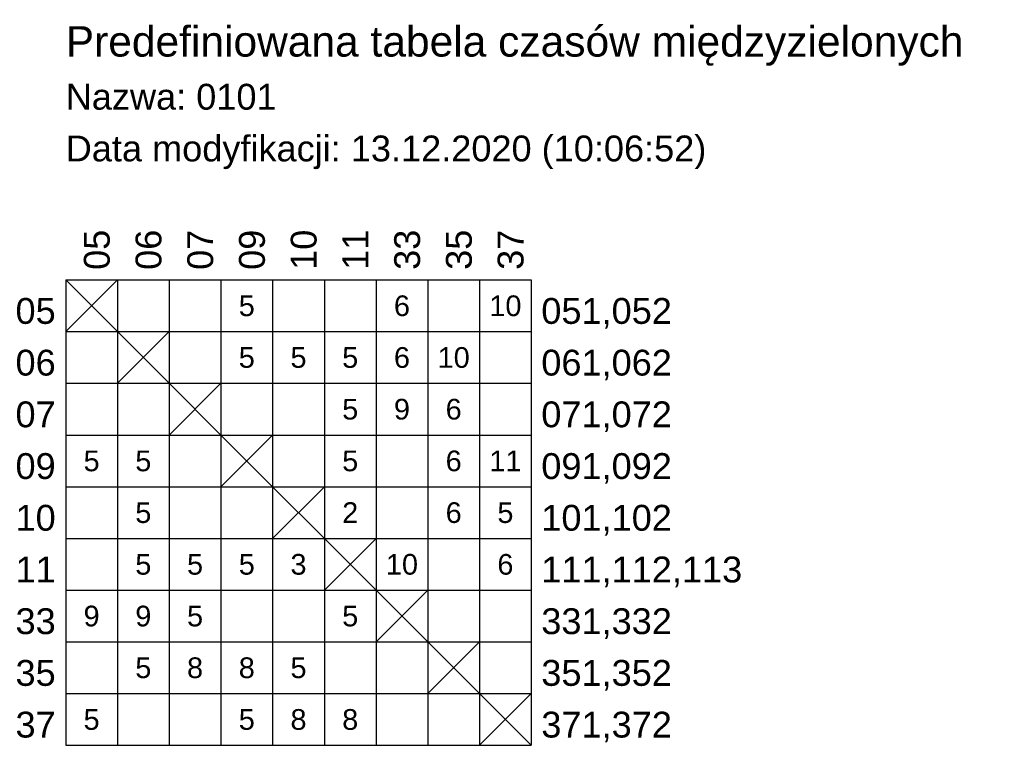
# Model space of a CAD drawing. Header units: metres. Extents: x 1765 to 13844, y -211 to 3853.
# Tile 4 of 17: x 1765 to 1860, y 3146 to 3216. Entities that reach past the tile are written whole.
import ezdxf
from ezdxf.enums import TextEntityAlignment as Align

# ---------------------------------------------------------------- set-up
doc = ezdxf.new("R2010")
doc.units = ezdxf.units.M
doc.header["$MEASUREMENT"] = 0
for name, color, linetype in [('zzz.GASYG.TabelaCzasowMz', 7, 'Continuous'), ('zzz.GASYG.TabelaCzasowMz-Opis', 7, 'Continuous'), ('zzz.GASYG.TabelaCzasowMz-Opis-Data', 7, 'Continuous')]:
    doc.layers.add(name, color=color, linetype=linetype)
doc.styles.get("Standard").update_dxf_attribs({"font": 'arial.ttf'})

# ---------------------------------------------------------------- blocks, each defined once
blk = doc.blocks.new('zzzGASYGMartix-Cross')
at = {"color": 0}
for points in [[(0.5, 0.5), (-0.5, -0.5)], [(-0.5, 0.5), (0.5, -0.5)]]:
    blk.add_lwpolyline(points, dxfattribs=at)
blk = doc.blocks.new('zzzGASYGTabelaCzasowMz-214748364780-0101')
at = {"layer": 'zzz.GASYG.TabelaCzasowMz', "color": 7}
for p, q in [((0, 0), (45, 0)), ((0, 0), (45, 0)), ((0, 0), (0, -45)), ((0, 0), (0, -45)), ((0, 0), (0, -45)), ((5, 0), (5, -45)), ((10, 0), (10, -45)), ((15, 0), (15, -45)), ((20, 0), (20, -45)), ((25, 0), (25, -45)), ((30, 0), (30, -45)), ((35, 0), (35, -45)), ((40, 0), (40, -45)), ((45, 0), (45, -45)), ((0, -5), (45, -5)), ((0, -10), (45, -10)), ((0, -15), (45, -15)), ((0, -20), (45, -20)), ((0, -25), (45, -25)), ((0, -30), (45, -30)), ((0, -35), (45, -35)), ((0, -40), (45, -40)), ((0, -45), (45, -45))]:
    blk.add_line(p, q, dxfattribs=at)
at = {"layer": 'zzz.GASYG.TabelaCzasowMz', "color": 7, "xscale": 5, "yscale": 5}
for p in [(2.5, -2.5), (7.5, -7.5), (12.5, -12.5), (17.5, -17.5), (22.5, -22.5), (27.5, -27.5), (32.5, -32.5), (37.5, -37.5), (42.5, -42.5)]:
    blk.add_blockref('zzzGASYGMartix-Cross', p, dxfattribs=at)
at = {"layer": 'zzz.GASYG.TabelaCzasowMz', "color": 7}
for s, p in [(' 05', (5, 0)), (' 06', (10, 0)), (' 07', (15, 0)), (' 09', (20, 0)), (' 10', (25, 0)), (' 11', (30, 0)), (' 33', (35, 0)), (' 35', (40, 0)), (' 37', (45, 0))]:
    blk.add_text(s, height=2.5, rotation=90, dxfattribs=at).set_placement(p, align=Align.BOTTOM_LEFT)
for s, p in [('05 ', (0, -5)), ('06 ', (0, -10)), ('07 ', (0, -15)), ('09 ', (0, -20)), ('10 ', (0, -25)), ('11 ', (0, -30)), ('33 ', (0, -35)), ('35 ', (0, -40)), ('37 ', (0, -45))]:
    blk.add_text(s, height=2.5, dxfattribs=at).set_placement(p, align=Align.BOTTOM_RIGHT)
for s, p in [('5', (17.5, -3.5)), ('6', (32.5, -3.5)), ('10', (42.5, -3.5)), ('5', (17.5, -8.5)), ('5', (22.5, -8.5)), ('5', (27.5, -8.5)), ('6', (32.5, -8.5)), ('10', (37.5, -8.5)), ('5', (27.5, -13.5)), ('9', (32.5, -13.5)), ('6', (37.5, -13.5)), ('5', (2.5, -18.5)), ('5', (7.5, -18.5)), ('5', (27.5, -18.5)), ('6', (37.5, -18.5)), ('11', (42.5, -18.5)), ('5', (7.5, -23.5)), ('2', (27.5, -23.5)), ('6', (37.5, -23.5)), ('5', (42.5, -23.5)), ('5', (7.5, -28.5)), ('5', (12.5, -28.5)), ('5', (17.5, -28.5)), ('3', (22.5, -28.5)), ('10', (32.5, -28.5)), ('6', (42.5, -28.5)), ('9', (2.5, -33.5)), ('9', (7.5, -33.5)), ('5', (12.5, -33.5)), ('5', (27.5, -33.5)), ('5', (7.5, -38.5)), ('8', (12.5, -38.5)), ('8', (17.5, -38.5)), ('5', (22.5, -38.5)), ('5', (2.5, -43.5)), ('5', (17.5, -43.5)), ('8', (22.5, -43.5)), ('8', (27.5, -43.5))]:
    blk.add_text(s, height=2, dxfattribs=at).set_placement(p, align=Align.CENTER)
for s, p in [(' 051,052', (45, -5)), (' 061,062', (45, -10)), (' 071,072', (45, -15)), (' 091,092', (45, -20)), (' 101,102', (45, -25)), (' 111,112,113', (45, -30)), (' 331,332', (45, -35)), (' 351,352', (45, -40)), (' 371,372', (45, -45))]:
    blk.add_text(s, height=2.5, dxfattribs=at).set_placement(p, align=Align.BOTTOM_LEFT)
at = {"layer": 'zzz.GASYG.TabelaCzasowMz-Opis', "color": 7}
for s, height, p in [('Predefiniowana tabela czasów międzyzielonych', 2.94118, (0, 20.71)), ('Nazwa: 0101', 2.5, (0, 15.71))]:
    blk.add_text(s, height=height, dxfattribs=at).set_placement(p, align=Align.BOTTOM_LEFT)
at = {"layer": 'zzz.GASYG.TabelaCzasowMz-Opis-Data', "color": 7}
blk.add_text('Data modyfikacji: 13.12.2020 (10:06:52)', height=2.5, dxfattribs=at).set_placement((0, 10.71), align=Align.BOTTOM_LEFT)

msp = doc.modelspace()

# ---------------------------------------------------------------- block references
at = {"layer": 'zzz.GASYG.TabelaCzasowMz'}
msp.add_blockref('zzzGASYGTabelaCzasowMz-214748364780-0101', (1769.38, 3191.036), dxfattribs=at)

doc.saveas('drawing.dxf')
